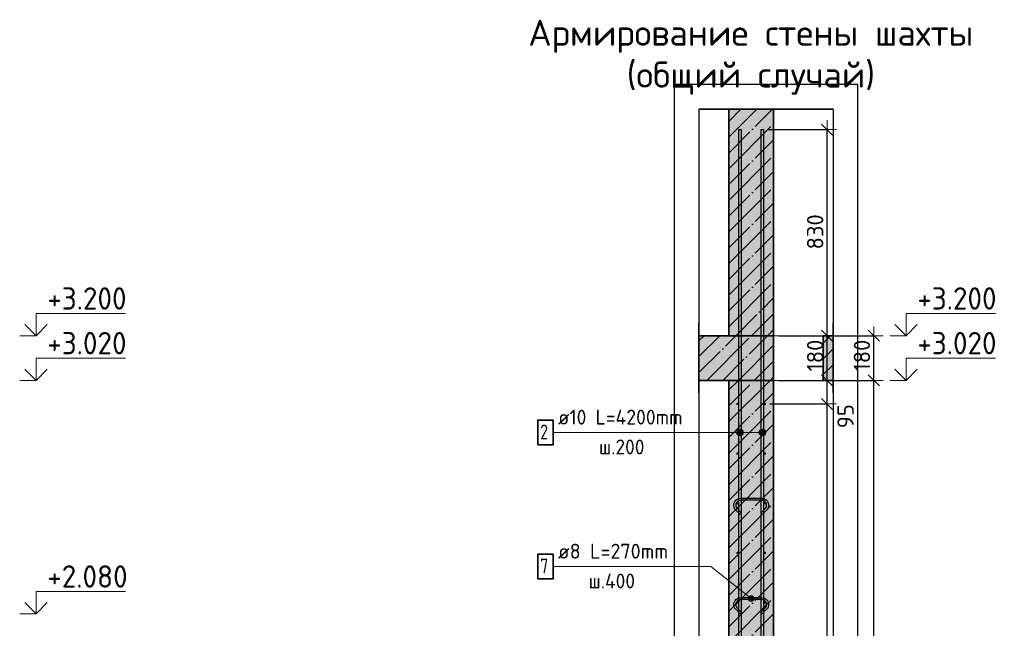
# Model space of a CAD drawing. Header units: millimetres. Extents: x -24871 to 40608, y -2869 to 48080.
# Tile 115 of 119: x 36642 to 40608, y 40112 to 42564. Entities that reach past the tile are written whole.
import ezdxf

# ---------------------------------------------------------------- set-up
doc = ezdxf.new("R2010")
doc.units = ezdxf.units.MM
doc.header["$PDMODE"] = 65
doc.linetypes.add('______11', pattern=[150, 120, -15, 0, -15])
doc.linetypes.add('______5', pattern=[330, 240, -30, 30, -30])
for name, color, linetype, lineweight in [('Standard', 7, 'Continuous', 25), ('Арм.стержн. вертикальными 1', 22, 'Continuous', 35), ('Арм.стержн.горизонт. 1', 180, 'Continuous', 35), ('Высотная отметки_ общее', 7, 'Continuous', 13), ('Размерная линия_ общее', 7, 'Continuous', 13)]:
    doc.layers.add(name, color=color, linetype=linetype, lineweight=lineweight)
doc.layers.add('Арм.стержн.Стяжки', color=7, linetype='Continuous', lineweight=35, true_color=0x501e0f)
doc.styles.add('ISOCPEUR', font='ISOCPEUR')
doc.dimstyles.new('DIMSTYLE_11', dxfattribs={"dimtxt": 66, "dimasz": 75, "dimexe": 0, "dimexo": 0, "dimgap": 33, "dimtad": 0, "dimdec": 0, "dimrnd": 5, "dimzin": 12, "dimdsep": 46, "dimtxsty": 'ISOCPEUR', "dimblk1": 'ALL_ML_STRICH', "dimblk2": 'ALL_ML_STRICH', "dimsah": 1, "dimcen": 0, "dimclrd": 7, "dimclre": 256, "dimclrt": 7, "dimadec": 0, "dimazin": 0, "dimtfac": 1, "dimtdec": 0, "dimtix": 1, "dimtmove": 2, "dimatfit": 3, "dimfxl": 0, "dimtvp": 1.2, "dimtzin": 0, "dimlwd": 0, "dimlwe": -3, "dimarcsym": 0})
doc.dimstyles.new('DIMSTYLE_4', dxfattribs={"dimtxt": 66, "dimasz": 75, "dimexe": 0, "dimexo": 0, "dimgap": 33, "dimtad": 2, "dimdec": 0, "dimrnd": 5, "dimzin": 12, "dimdsep": 46, "dimtxsty": 'ISOCPEUR', "dimblk1": 'ALL_ML_STRICH', "dimblk2": 'ALL_ML_STRICH', "dimsah": 1, "dimcen": 0, "dimclrd": 7, "dimclre": 256, "dimclrt": 7, "dimadec": 0, "dimazin": 0, "dimtfac": 1, "dimtdec": 0, "dimtix": 1, "dimtmove": 2, "dimatfit": 3, "dimfxl": 0, "dimtvp": 1.2, "dimtzin": 0, "dimlwd": 0, "dimlwe": -3, "dimarcsym": 0})
doc.dimstyles.new('DIMSTYLE_5', dxfattribs={"dimtxt": 66, "dimasz": 75, "dimexe": 0, "dimexo": 0, "dimgap": 33, "dimtad": 2, "dimdec": 0, "dimrnd": 5, "dimzin": 12, "dimdsep": 46, "dimtxsty": 'ISOCPEUR', "dimblk1": 'ALL_ML_STRICH', "dimblk2": 'ALL_ML_STRICH', "dimsah": 1, "dimcen": 0, "dimclrd": 7, "dimclre": 256, "dimclrt": 7, "dimadec": 0, "dimazin": 0, "dimtfac": 1, "dimtdec": 0, "dimtix": 1, "dimtmove": 2, "dimatfit": 3, "dimfxl": 0, "dimtzin": 0, "dimlwd": 0, "dimlwe": -3, "dimarcsym": 0})

# ---------------------------------------------------------------- blocks, each defined once
blk = doc.blocks.new('ALL_ML_STRICH')
at = {"color": 0, "linetype": 'ByBlock', "lineweight": -2}
for p, q in [((-1, 0), (0.5, 0)), ((-0.3, -0.3), (0.3, 0.3)), ((0, -0.5), (0, 0.5))]:
    blk.add_line(p, q, dxfattribs=at)
blk = doc.blocks.new('*D137')
at = {"layer": 'DEFPOINTS', "color": 7, "linetype": 'Continuous', "lineweight": 13, "transparency": 33554687}
for p in [(39800.4, 41110.9), (39678.4, 37920.9), (40082.4, 37920.9)]:
    blk.add_point(p, dxfattribs=at)
at = {"layer": 'Размерная линия_ общее', "color": 253, "linetype": 'Continuous', "lineweight": -2, "true_color": 0xa0a0a0, "transparency": 33554687}
for p, q in [((39820.4, 41110.9), (40082.4, 41110.9)), ((39698.4, 37920.9), (40082.4, 37920.9))]:
    blk.add_line(p, q, dxfattribs=at)
at = {"layer": 'Размерная линия_ общее', "color": 7, "linetype": 'Continuous', "lineweight": -2, "transparency": 33554687}
blk.add_line((40082.4, 37920.9), (40082.4, 41110.9), dxfattribs=at)
at = {"layer": 'Размерная линия_ общее', "color": 7, "linetype": 'Continuous', "lineweight": 13, "transparency": 33554687, "xscale": 75, "yscale": 75, "zscale": 75}
for p, rotation in [((40082.4, 41110.9), 90), ((40082.4, 37920.9), 270)]:
    blk.add_blockref('ALL_ML_STRICH', p, dxfattribs=dict(at, rotation=rotation))
at = {"layer": 'Размерная линия_ общее', "color": 7, "linetype": 'Continuous', "lineweight": 13, "transparency": 33554687, "insert": (40034.4, 39525.8), "char_height": 66, "width": 264, "attachment_point": 5, "rotation": 90, "style": 'ISOCPEUR'}
blk.add_mtext('\\A1;{3190}', dxfattribs=at)
blk = doc.blocks.new('*D138')
at = {"layer": 'DEFPOINTS', "color": 7, "linetype": 'Continuous', "lineweight": 13, "transparency": 33554687}
for p in [(39800.4, 41290.9), (39800.4, 41110.9), (40082.4, 41110.9)]:
    blk.add_point(p, dxfattribs=at)
at = {"layer": 'Размерная линия_ общее', "color": 253, "linetype": 'Continuous', "lineweight": -2, "true_color": 0xa0a0a0, "transparency": 33554687}
for p, q in [((39820.4, 41290.9), (40082.4, 41290.9)), ((39820.4, 41110.9), (40082.4, 41110.9))]:
    blk.add_line(p, q, dxfattribs=at)
at = {"layer": 'Размерная линия_ общее', "color": 7, "linetype": 'Continuous', "lineweight": -2, "transparency": 33554687}
blk.add_line((40082.4, 41110.9), (40082.4, 41290.9), dxfattribs=at)
at = {"layer": 'Размерная линия_ общее', "color": 7, "linetype": 'Continuous', "lineweight": 13, "transparency": 33554687, "xscale": 75, "yscale": 75, "zscale": 75}
for p, rotation in [((40082.4, 41290.9), 90), ((40082.4, 41110.9), 270)]:
    blk.add_blockref('ALL_ML_STRICH', p, dxfattribs=dict(at, rotation=rotation))
at = {"layer": 'Размерная линия_ общее', "color": 7, "linetype": 'Continuous', "lineweight": 13, "transparency": 33554687, "insert": (40034.4, 41210.8), "char_height": 66, "width": 198, "attachment_point": 5, "rotation": 90, "style": 'ISOCPEUR'}
blk.add_mtext('\\A1;{180}', dxfattribs=at)
blk = doc.blocks.new('COMPLEX_ELEVATIONDIM_6')
at = {"layer": 'Высотная отметки_ общее', "color": 7, "linetype": 'Continuous', "lineweight": 13, "transparency": 33554687}
for p, q in [((40212.4, 41290.9), (40212.4, 41380.9)), ((40212.4, 41380.9), (40572.4, 41380.9)), ((40212.4, 41290.9), (40167.4, 41335.9)), ((40212.4, 41290.9), (40257.4, 41335.9)), ((40212.4, 41290.9), (40146.3, 41290.9)), ((40212.4, 41290.9), (40212.4, 41290.9)), ((40212.4, 41290.9), (40212.4, 41290.9)), ((40212.4, 41290.9), (40212.4, 41290.9)), ((40212.4, 41290.9), (40212.4, 41290.9)), ((40212.4, 41110.9), (40212.4, 41200.9)), ((40212.4, 41200.9), (40572.4, 41200.9)), ((40212.4, 41110.9), (40167.4, 41155.9)), ((40212.4, 41110.9), (40257.4, 41155.9)), ((40212.4, 41110.9), (40146.3, 41110.9)), ((40212.4, 41110.9), (40212.4, 41110.9)), ((40212.4, 41110.9), (40212.4, 41110.9)), ((40212.4, 41110.9), (40212.4, 41110.9)), ((40212.4, 41110.9), (40212.4, 41110.9)), ((40212.4, 37920.9), (40212.4, 38010.9)), ((40212.4, 38010.9), (40572.4, 38010.9)), ((40212.4, 37920.9), (40167.4, 37965.9)), ((40212.4, 37920.9), (40257.4, 37965.9)), ((40212.4, 37920.9), (40212.4, 37920.9)), ((40212.4, 37920.9), (40212.4, 37920.9)), ((40212.4, 37920.9), (40212.4, 37920.9)), ((40212.4, 37920.9), (40212.4, 37920.9))]:
    blk.add_line(p, q, dxfattribs=at)
blk.add_lwpolyline([(40212.4, 37920.9), (40152.4, 37920.9), (40152.4, 37920.9), (40146.3, 37920.9)], dxfattribs=at)
at = {"layer": 'Высотная отметки_ общее', "color": 7, "linetype": 'Continuous', "lineweight": 13, "transparency": 33554687, "char_height": 90, "attachment_point": 7, "style": 'ISOCPEUR'}
for s, insert, width in [('\\W0.95;+3.200', (40257.4, 41395.9), 384.431), ('\\W0.95;+3.020', (40257.4, 41215.9), 384.431), ('\\W0.90;-0.170', (40257.4, 38025.9), 364.237)]:
    blk.add_mtext(s, dxfattribs=dict(at, insert=insert, width=width))
blk = doc.blocks.new('*D141')
at = {"layer": 'DEFPOINTS', "color": 7, "linetype": 'Continuous', "lineweight": 13, "transparency": 33554687}
for p in [(39643.4, 41015.9), (39643.4, 38015.9), (39893.8, 38015.9)]:
    blk.add_point(p, dxfattribs=at)
at = {"layer": 'Размерная линия_ общее', "color": 253, "linetype": 'Continuous', "lineweight": -2, "true_color": 0xa0a0a0, "transparency": 33554687}
for p, q in [((39663.4, 41015.9), (39893.8, 41015.9)), ((39663.4, 38015.9), (39893.8, 38015.9))]:
    blk.add_line(p, q, dxfattribs=at)
at = {"layer": 'Размерная линия_ общее', "color": 7, "linetype": 'Continuous', "lineweight": -2, "transparency": 33554687}
blk.add_line((39893.8, 38015.9), (39893.8, 41015.9), dxfattribs=at)
at = {"layer": 'Размерная линия_ общее', "color": 7, "linetype": 'Continuous', "lineweight": 13, "transparency": 33554687, "xscale": 75, "yscale": 75, "zscale": 75}
for p, rotation in [((39893.8, 41015.9), 90), ((39893.8, 38015.9), 270)]:
    blk.add_blockref('ALL_ML_STRICH', p, dxfattribs=dict(at, rotation=rotation))
at = {"layer": 'Размерная линия_ общее', "color": 7, "linetype": 'Continuous', "lineweight": 13, "transparency": 33554687, "insert": (39812.8, 39293.9), "char_height": 66, "width": 3.3, "attachment_point": 1, "rotation": 90, "line_spacing_factor": 0.60241, "style": 'ISOCPEUR'}
blk.add_mtext('\\W0.91;15х200=3000', dxfattribs=at)
blk = doc.blocks.new('*D142')
at = {"layer": 'DEFPOINTS', "color": 7, "linetype": 'Continuous', "lineweight": 13, "transparency": 33554687}
for p in [(39678.4, 41110.9), (39643.4, 41015.9), (39893.8, 41015.9)]:
    blk.add_point(p, dxfattribs=at)
at = {"layer": 'Размерная линия_ общее', "color": 253, "linetype": 'Continuous', "lineweight": -2, "true_color": 0xa0a0a0, "transparency": 33554687}
for p, q in [((39698.4, 41110.9), (39893.8, 41110.9)), ((39663.4, 41015.9), (39893.8, 41015.9))]:
    blk.add_line(p, q, dxfattribs=at)
at = {"layer": 'Размерная линия_ общее', "color": 7, "linetype": 'Continuous', "lineweight": -2, "transparency": 33554687}
blk.add_line((39893.8, 41015.9), (39893.8, 41110.9), dxfattribs=at)
at = {"layer": 'Размерная линия_ общее', "color": 7, "linetype": 'Continuous', "lineweight": 13, "transparency": 33554687, "xscale": 75, "yscale": 75, "zscale": 75}
for p, rotation in [((39893.8, 41110.9), 90), ((39893.8, 41015.9), 270)]:
    blk.add_blockref('ALL_ML_STRICH', p, dxfattribs=dict(at, rotation=rotation))
at = {"layer": 'Размерная линия_ общее', "color": 7, "linetype": 'Continuous', "lineweight": 13, "transparency": 33554687, "insert": (39968.5, 40966.6), "char_height": 66, "width": 132, "attachment_point": 5, "rotation": 90, "style": 'ISOCPEUR'}
blk.add_mtext('\\A1;{95}', dxfattribs=at)
blk = doc.blocks.new('*D143')
at = {"layer": 'DEFPOINTS', "color": 7, "linetype": 'Continuous', "lineweight": 13, "transparency": 33554687}
for p in [(39678.4, 41290.9), (39678.4, 41110.9), (39893.8, 41110.9)]:
    blk.add_point(p, dxfattribs=at)
at = {"layer": 'Размерная линия_ общее', "color": 253, "linetype": 'Continuous', "lineweight": -2, "true_color": 0xa0a0a0, "transparency": 33554687}
for p, q in [((39698.4, 41290.9), (39893.8, 41290.9)), ((39698.4, 41110.9), (39893.8, 41110.9))]:
    blk.add_line(p, q, dxfattribs=at)
at = {"layer": 'Размерная линия_ общее', "color": 7, "linetype": 'Continuous', "lineweight": -2, "transparency": 33554687}
blk.add_line((39893.8, 41110.9), (39893.8, 41290.9), dxfattribs=at)
at = {"layer": 'Размерная линия_ общее', "color": 7, "linetype": 'Continuous', "lineweight": 13, "transparency": 33554687, "xscale": 75, "yscale": 75, "zscale": 75}
for p, rotation in [((39893.8, 41290.9), 90), ((39893.8, 41110.9), 270)]:
    blk.add_blockref('ALL_ML_STRICH', p, dxfattribs=dict(at, rotation=rotation))
at = {"layer": 'Размерная линия_ общее', "color": 7, "linetype": 'Continuous', "lineweight": 13, "transparency": 33554687, "insert": (39845.8, 41210.8), "char_height": 66, "width": 198, "attachment_point": 5, "rotation": 90, "style": 'ISOCPEUR'}
blk.add_mtext('\\A1;{180}', dxfattribs=at)
blk = doc.blocks.new('*D144')
at = {"layer": 'DEFPOINTS', "color": 7, "linetype": 'Continuous', "lineweight": 13, "transparency": 33554687}
for p in [(39638.4, 42120.9), (39678.4, 41290.9), (39893.8, 41290.9)]:
    blk.add_point(p, dxfattribs=at)
at = {"layer": 'Размерная линия_ общее', "color": 253, "linetype": 'Continuous', "lineweight": -2, "true_color": 0xa0a0a0, "transparency": 33554687}
for p, q in [((39658.4, 42120.9), (39893.8, 42120.9)), ((39698.4, 41290.9), (39893.8, 41290.9))]:
    blk.add_line(p, q, dxfattribs=at)
at = {"layer": 'Размерная линия_ общее', "color": 7, "linetype": 'Continuous', "lineweight": -2, "transparency": 33554687}
blk.add_line((39893.8, 41290.9), (39893.8, 42120.9), dxfattribs=at)
at = {"layer": 'Размерная линия_ общее', "color": 7, "linetype": 'Continuous', "lineweight": 13, "transparency": 33554687, "xscale": 75, "yscale": 75, "zscale": 75}
for p, rotation in [((39893.8, 42120.9), 90), ((39893.8, 41290.9), 270)]:
    blk.add_blockref('ALL_ML_STRICH', p, dxfattribs=dict(at, rotation=rotation))
at = {"layer": 'Размерная линия_ общее', "color": 7, "linetype": 'Continuous', "lineweight": 13, "transparency": 33554687, "insert": (39845.8, 41709.2), "char_height": 66, "width": 198, "attachment_point": 5, "rotation": 90, "style": 'ISOCPEUR'}
blk.add_mtext('\\A1;{830}', dxfattribs=at)
blk = doc.blocks.new('COMPLEX_ELEVATIONDIM_12')
at = {"layer": 'Высотная отметки_ общее', "color": 7, "linetype": 'Continuous', "lineweight": 13, "transparency": 33554687}
for p, q in [((36708.3, 41290.9), (36708.3, 41380.9)), ((36708.3, 41380.9), (37068.3, 41380.9)), ((36708.3, 41290.9), (36663.3, 41335.9)), ((36708.3, 41290.9), (36753.3, 41335.9)), ((36708.3, 41290.9), (36642.1, 41290.9)), ((36708.3, 41290.9), (36708.3, 41290.9)), ((36708.3, 41290.9), (36708.3, 41290.9)), ((36708.3, 41290.9), (36708.3, 41290.9)), ((36708.3, 41290.9), (36708.3, 41290.9)), ((36708.3, 41110.9), (36708.3, 41200.9)), ((36708.3, 41200.9), (37068.3, 41200.9)), ((36708.3, 41110.9), (36663.3, 41155.9)), ((36708.3, 41110.9), (36753.3, 41155.9)), ((36708.3, 41110.9), (36642.1, 41110.9)), ((36708.3, 41110.9), (36708.3, 41110.9)), ((36708.3, 41110.9), (36708.3, 41110.9)), ((36708.3, 41110.9), (36708.3, 41110.9)), ((36708.3, 41110.9), (36708.3, 41110.9)), ((36708.3, 40170.9), (36708.3, 40260.9)), ((36708.3, 40260.9), (37068.3, 40260.9)), ((36708.3, 40170.9), (36663.3, 40215.9)), ((36708.3, 40170.9), (36753.3, 40215.9)), ((36708.3, 40170.9), (36642.1, 40170.9)), ((36708.3, 40170.9), (36708.3, 40170.9)), ((36708.3, 40170.9), (36708.3, 40170.9)), ((36708.3, 40170.9), (36708.3, 40170.9)), ((36708.3, 40170.9), (36708.3, 40170.9)), ((36708.3, 37920.9), (36708.3, 38010.9)), ((36708.3, 38010.9), (37068.3, 38010.9)), ((36708.3, 37920.9), (36663.3, 37965.9)), ((36708.3, 37920.9), (36753.3, 37965.9)), ((36708.3, 37920.9), (36708.3, 37920.9)), ((36708.3, 37920.9), (36708.3, 37920.9)), ((36708.3, 37920.9), (36708.3, 37920.9)), ((36708.3, 37920.9), (36708.3, 37920.9))]:
    blk.add_line(p, q, dxfattribs=at)
blk.add_lwpolyline([(36708.3, 37920.9), (36648.3, 37920.9), (36648.3, 37920.9), (36642.1, 37920.9)], dxfattribs=at)
at = {"layer": 'Высотная отметки_ общее', "color": 7, "linetype": 'Continuous', "lineweight": 13, "transparency": 33554687, "char_height": 90, "attachment_point": 7, "style": 'ISOCPEUR'}
for s, insert, width in [('\\W0.95;+3.200', (36753.3, 41395.9), 384.431), ('\\W0.95;+3.020', (36753.3, 41215.9), 384.431), ('\\W0.95;+2.080', (36753.3, 40275.9), 384.431), ('\\W0.90;-0.170', (36753.3, 38025.9), 364.237)]:
    blk.add_mtext(s, dxfattribs=dict(at, insert=insert, width=width))

msp = doc.modelspace()

# ---------------------------------------------------------------- hatches: boundary and pattern name
at = {"layer": 'Standard', "linetype": 'Continuous', "lineweight": -3, "transparency": 33554687}
for color, points in [(7, [(39498.4, 41290.9), (39678.4, 41290.9), (39678.4, 42202.9), (39498.4, 42202.9)]), (9, [(39678.4, 41110.9), (39678.4, 41290.9), (39378.1, 41290.9), (39378.1, 41110.9)]), (7, [(39678.4, 41110.9), (39498.4, 41110.9), (39498.4, 37920.9), (39678.4, 37920.9)])]:
    msp.add_hatch(color=color, dxfattribs=at).paths.add_polyline_path(points)
at = {"layer": 'Standard', "linetype": '______5', "lineweight": -3, "transparency": 33554687}
msp.add_hatch(color=9, dxfattribs=at).paths.add_polyline_path([(39878.4, 41290.9), (39878.4, 41110.9), (39918.1, 41110.9), (39918.1, 41290.9)])
at = {"layer": 'Арм.стержн. вертикальными 1', "linetype": 'Continuous', "lineweight": 13, "transparency": 33554687}
for points in [[(39531.8, 40894), (39531.8, 40907.5), (39529.9, 40900.8)], [(39531.8, 40907.5), (39536.6, 40889.1), (39536.6, 40912.4)], [(39531.8, 40907.5), (39531.8, 40894), (39536.6, 40889.1)], [(39536.6, 40912.4), (39543.4, 40887.3), (39543.4, 40914.3)], [(39536.6, 40912.4), (39536.6, 40889.1), (39543.4, 40887.3)], [(39543.4, 40914.3), (39543.4, 40887.3), (39550.1, 40889.1)], [(39543.4, 40914.3), (39550.1, 40889.1), (39550.1, 40912.4)], [(39550.1, 40912.4), (39550.1, 40889.1), (39555, 40894)], [(39550.1, 40912.4), (39555, 40894), (39555, 40907.5)], [(39555, 40907.5), (39555, 40894), (39556.9, 40900.8)], [(39621.8, 40894), (39621.8, 40907.5), (39619.9, 40900.8)], [(39621.8, 40907.5), (39626.6, 40889.1), (39626.6, 40912.4)], [(39621.8, 40907.5), (39621.8, 40894), (39626.6, 40889.1)], [(39626.6, 40912.4), (39633.4, 40887.3), (39633.4, 40914.3)], [(39626.6, 40912.4), (39626.6, 40889.1), (39633.4, 40887.3)], [(39633.4, 40914.3), (39633.4, 40887.3), (39640.1, 40889.1)], [(39633.4, 40914.3), (39640.1, 40889.1), (39640.1, 40912.4)], [(39640.1, 40912.4), (39640.1, 40889.1), (39645, 40894)], [(39640.1, 40912.4), (39645, 40894), (39645, 40907.5)], [(39645, 40907.5), (39645, 40894), (39646.9, 40900.8)]]:
    msp.add_hatch(color=7, dxfattribs=at).paths.add_polyline_path(points)
at = {"layer": 'Арм.стержн.горизонт. 1', "linetype": 'Continuous', "lineweight": 50, "transparency": 33554687}
for points in [[(39538.4, 41015.9), (39538, 41017.9), (39536.9, 41019.5), (39535.3, 41020.6), (39533.4, 41020.9), (39531.5, 41020.6), (39529.8, 41019.5), (39528.7, 41017.9), (39528.4, 41015.9), (39528.7, 41014), (39529.8, 41012.4), (39531.5, 41011.3), (39533.4, 41010.9), (39535.3, 41011.3), (39536.9, 41012.4), (39538, 41014)], [(39648.4, 41015.9), (39648, 41017.9), (39646.9, 41019.5), (39645.3, 41020.6), (39643.4, 41020.9), (39641.5, 41020.6), (39639.8, 41019.5), (39638.7, 41017.9), (39638.4, 41015.9), (39638.7, 41014), (39639.8, 41012.4), (39641.5, 41011.3), (39643.4, 41010.9), (39645.3, 41011.3), (39646.9, 41012.4), (39648, 41014)], [(39538.4, 40815.9), (39538, 40817.9), (39536.9, 40819.5), (39535.3, 40820.6), (39533.4, 40820.9), (39531.5, 40820.6), (39529.8, 40819.5), (39528.7, 40817.9), (39528.4, 40815.9), (39528.7, 40814), (39529.8, 40812.4), (39531.5, 40811.3), (39533.4, 40810.9), (39535.3, 40811.3), (39536.9, 40812.4), (39538, 40814)], [(39648.4, 40815.9), (39648, 40817.9), (39646.9, 40819.5), (39645.3, 40820.6), (39643.4, 40820.9), (39641.5, 40820.6), (39639.8, 40819.5), (39638.7, 40817.9), (39638.4, 40815.9), (39638.7, 40814), (39639.8, 40812.4), (39641.5, 40811.3), (39643.4, 40810.9), (39645.3, 40811.3), (39646.9, 40812.4), (39648, 40814)], [(39538.4, 40615.9), (39538, 40617.9), (39536.9, 40619.5), (39535.3, 40620.6), (39533.4, 40620.9), (39531.5, 40620.6), (39529.8, 40619.5), (39528.7, 40617.9), (39528.4, 40615.9), (39528.7, 40614), (39529.8, 40612.4), (39531.5, 40611.3), (39533.4, 40610.9), (39535.3, 40611.3), (39536.9, 40612.4), (39538, 40614)], [(39648.4, 40615.9), (39648, 40617.9), (39646.9, 40619.5), (39645.3, 40620.6), (39643.4, 40620.9), (39641.5, 40620.6), (39639.8, 40619.5), (39638.7, 40617.9), (39638.4, 40615.9), (39638.7, 40614), (39639.8, 40612.4), (39641.5, 40611.3), (39643.4, 40610.9), (39645.3, 40611.3), (39646.9, 40612.4), (39648, 40614)], [(39538.4, 40415.9), (39538, 40417.9), (39536.9, 40419.5), (39535.3, 40420.6), (39533.4, 40420.9), (39531.5, 40420.6), (39529.8, 40419.5), (39528.7, 40417.9), (39528.4, 40415.9), (39528.7, 40414), (39529.8, 40412.4), (39531.5, 40411.3), (39533.4, 40410.9), (39535.3, 40411.3), (39536.9, 40412.4), (39538, 40414)], [(39648.4, 40415.9), (39648, 40417.9), (39646.9, 40419.5), (39645.3, 40420.6), (39643.4, 40420.9), (39641.5, 40420.6), (39639.8, 40419.5), (39638.7, 40417.9), (39638.4, 40415.9), (39638.7, 40414), (39639.8, 40412.4), (39641.5, 40411.3), (39643.4, 40410.9), (39645.3, 40411.3), (39646.9, 40412.4), (39648, 40414)], [(39538.4, 40215.9), (39538, 40217.9), (39536.9, 40219.5), (39535.3, 40220.6), (39533.4, 40220.9), (39531.5, 40220.6), (39529.8, 40219.5), (39528.7, 40217.9), (39528.4, 40215.9), (39528.7, 40214), (39529.8, 40212.4), (39531.5, 40211.3), (39533.4, 40210.9), (39535.3, 40211.3), (39536.9, 40212.4), (39538, 40214)], [(39648.4, 40215.9), (39648, 40217.9), (39646.9, 40219.5), (39645.3, 40220.6), (39643.4, 40220.9), (39641.5, 40220.6), (39639.8, 40219.5), (39638.7, 40217.9), (39638.4, 40215.9), (39638.7, 40214), (39639.8, 40212.4), (39641.5, 40211.3), (39643.4, 40210.9), (39645.3, 40211.3), (39646.9, 40212.4), (39648, 40214)]]:
    msp.add_hatch(color=4, dxfattribs=at).paths.add_polyline_path(points)
at = {"layer": 'Арм.стержн.Стяжки', "linetype": 'Continuous', "lineweight": 13, "transparency": 33554687}
for points in [[(39577.3, 40233.6), (39584.3, 40242.4), (39579.6, 40238.9)], [(39584.3, 40242.4), (39577.3, 40233.6), (39577.9, 40227.9)], [(39584.3, 40242.4), (39577.9, 40227.9), (39590, 40243)], [(39590, 40243), (39577.9, 40227.9), (39581.4, 40223.1)], [(39590, 40243), (39581.4, 40223.1), (39595.4, 40240.7)], [(39595.4, 40240.7), (39581.4, 40223.1), (39586.7, 40220.9)], [(39595.4, 40240.7), (39586.7, 40220.9), (39598.8, 40236)], [(39598.8, 40236), (39586.7, 40220.9), (39592.4, 40221.5)], [(39598.8, 40236), (39592.4, 40221.5), (39599.4, 40230.3)], [(39599.4, 40230.3), (39592.4, 40221.5), (39597.2, 40224.9)]]:
    msp.add_hatch(color=7, dxfattribs=at).paths.add_polyline_path(points)

# ---------------------------------------------------------------- linework, layer by layer
at = {"color": 52, "linetype": 'Continuous', "lineweight": -3, "transparency": 33554687}
for p, q in [((39378.1, 42202.9), (39378.1, 37786)), ((39378.1, 42202.9), (39378.1, 37786)), ((39918.1, 42202.9), (39378.1, 42202.9)), ((39378.1, 42202.9), (39918.1, 42202.9)), ((39918.1, 42202.9), (39918.1, 37786)), ((39918.1, 42202.9), (39918.1, 37786))]:
    msp.add_line(p, q, dxfattribs=at)
at = {"layer": 'Standard', "color": 7, "linetype": 'Continuous', "lineweight": 25, "transparency": 33554687}
for p, q in [((39728.4, 42202.9), (39448.4, 42202.9)), ((39378.1, 41060.9), (39378.1, 41340.9)), ((39918.1, 41060.9), (39918.1, 41340.9))]:
    msp.add_line(p, q, dxfattribs=at)
at = {"layer": 'Standard', "color": 253, "linetype": '______11', "lineweight": -3, "true_color": 0xababab, "transparency": 33554687}
for p, q in [((39498.4, 42026.8), (39674.5, 42202.9)), ((39498.4, 42154.1), (39547.2, 42202.9)), ((39498.4, 41899.5), (39678.4, 42079.5)), ((39498.4, 41772.2), (39678.4, 41952.2)), ((39498.4, 41645), (39678.4, 41825)), ((39498.4, 41517.7), (39678.4, 41697.7)), ((39498.4, 41390.4), (39678.4, 41570.4)), ((39526.2, 41290.9), (39678.4, 41443.1)), ((39378.1, 41270.2), (39398.9, 41290.9)), ((39378.1, 41142.9), (39526.2, 41290.9)), ((39473.5, 41110.9), (39653.5, 41290.9)), ((39653.5, 41290.9), (39678.4, 41315.8)), ((39878.4, 41261.3), (39908, 41290.9)), ((39600.7, 41110.9), (39678.4, 41188.6)), ((39878.4, 41134), (39918.1, 41173.8)), ((39498.4, 41008.6), (39600.7, 41110.9)), ((39498.4, 40881.3), (39678.4, 41061.3)), ((39498.4, 40754), (39678.4, 40934)), ((39498.4, 40626.7), (39678.4, 40806.7)), ((39498.4, 40499.4), (39678.4, 40679.4)), ((39498.4, 40372.2), (39678.4, 40552.2)), ((39498.4, 40244.9), (39678.4, 40424.9)), ((39498.4, 40117.6), (39678.4, 40297.6)), ((39498.4, 39990.3), (39678.4, 40170.3))]:
    msp.add_line(p, q, dxfattribs=at)
at = {"layer": 'Standard', "color": 253, "linetype": '______5', "lineweight": -3, "true_color": 0xababab, "transparency": 33554687}
for p, q in [((39498.4, 42090.4), (39610.9, 42202.9)), ((39498.4, 41963.2), (39678.4, 42143.2)), ((39498.4, 41835.9), (39678.4, 42015.9)), ((39498.4, 41708.6), (39678.4, 41888.6)), ((39498.4, 41581.3), (39678.4, 41761.3)), ((39498.4, 41454), (39678.4, 41634)), ((39498.4, 41326.8), (39678.4, 41506.8)), ((39589.8, 41290.9), (39678.4, 41379.5)), ((39378.1, 41206.5), (39462.5, 41290.9)), ((39409.8, 41110.9), (39589.8, 41290.9)), ((39537.1, 41110.9), (39678.4, 41252.2)), ((39878.4, 41197.6), (39918.1, 41237.4)), ((39664.4, 41110.9), (39678.4, 41124.9)), ((39498.4, 40944.9), (39664.4, 41110.9)), ((39498.4, 41072.2), (39537.1, 41110.9)), ((39498.4, 40817.6), (39678.4, 40997.6)), ((39498.4, 40690.4), (39678.4, 40870.4)), ((39498.4, 40563.1), (39678.4, 40743.1)), ((39498.4, 40435.8), (39678.4, 40615.8)), ((39498.4, 40308.5), (39678.4, 40488.5)), ((39498.4, 40181.2), (39678.4, 40361.2)), ((39498.4, 40054), (39678.4, 40234))]:
    msp.add_line(p, q, dxfattribs=at)
at = {"layer": 'Standard', "color": 7, "linetype": 'Continuous', "lineweight": 35, "transparency": 33554687}
for p, q in [((39498.4, 42202.9), (39498.4, 41290.9)), ((39678.4, 41290.9), (39678.4, 42202.9)), ((39498.4, 41290.9), (39378.1, 41290.9)), ((39498.4, 41290.9), (39678.4, 41290.9)), ((39678.4, 41110.9), (39678.4, 41290.9)), ((39878.4, 41290.9), (39878.4, 41110.9)), ((39918.1, 41290.9), (39878.4, 41290.9)), ((39378.1, 41110.9), (39498.4, 41110.9)), ((39678.4, 41110.9), (39498.4, 41110.9)), ((39498.4, 41110.9), (39498.4, 37920.9)), ((39678.4, 37920.9), (39678.4, 41110.9)), ((39878.4, 41110.9), (39918.1, 41110.9))]:
    msp.add_line(p, q, dxfattribs=at)
at = {"layer": 'Standard', "color": 7, "linetype": 'Continuous', "lineweight": 13, "transparency": 33554687}
for p, q in [((39678.4, 41290.9), (39498.4, 41290.9)), ((39498.4, 41110.9), (39678.4, 41110.9))]:
    msp.add_line(p, q, dxfattribs=at)
at = {"layer": 'Standard', "color": 7, "linetype": 'Continuous', "lineweight": 18, "transparency": 33554687}
for p, q in [((39878.4, 41290.9), (39678.4, 41290.9)), ((39678.4, 41110.9), (39878.4, 41110.9))]:
    msp.add_line(p, q, dxfattribs=at)
at = {"layer": 'Standard', "color": 7, "linetype": 'Continuous', "lineweight": 25, "transparency": 33554687}
msp.add_lwpolyline([(39278.1, 37686), (40018.1, 37686), (40018.1, 42302.9), (39278.1, 42302.9), (39278.1, 37686)], dxfattribs=at)
at = {"layer": 'Арм.стержн. вертикальными 1', "color": 7, "linetype": 'Continuous', "lineweight": 13, "transparency": 33554687}
for p, q in [((38790.4, 40900.8), (39394.4, 40900.8)), ((39394.4, 40900.8), (39543.4, 40900.8)), ((39394.4, 40900.8), (39633.4, 40900.8)), ((39529.9, 40900.8), (39529.9, 40900.8)), ((39543.4, 40914.3), (39543.4, 40914.3)), ((39543.4, 40887.3), (39543.4, 40887.3)), ((39556.9, 40900.8), (39556.9, 40900.8)), ((39619.9, 40900.8), (39619.9, 40900.8)), ((39633.4, 40914.3), (39633.4, 40914.3)), ((39633.4, 40887.3), (39633.4, 40887.3)), ((39646.9, 40900.8), (39646.9, 40900.8))]:
    msp.add_line(p, q, dxfattribs=at)
at = {"layer": 'Арм.стержн. вертикальными 1', "color": 4, "linetype": 'Continuous', "lineweight": 25, "transparency": 33554687}
for points in [[(39538.4, 37920.9), (39538.4, 42120.9), (39548.4, 42120.9), (39548.4, 37920.9), (39538.4, 37920.9)], [(39628.4, 37920.9), (39628.4, 42120.9), (39638.4, 42120.9), (39638.4, 37920.9), (39628.4, 37920.9)]]:
    msp.add_lwpolyline(points, dxfattribs=at)
at = {"layer": 'Арм.стержн. вертикальными 1', "color": 7, "linetype": 'Continuous', "lineweight": 35, "transparency": 33554687}
msp.add_lwpolyline([(38728.4, 40850.8), (38790.4, 40850.8), (38790.4, 40950.8), (38728.4, 40950.8), (38728.4, 40850.8)], dxfattribs=at)
at = {"layer": 'Арм.стержн. вертикальными 1', "color": 7, "linetype": 'Continuous', "lineweight": 13, "transparency": 33554687}
for centre in [(39543.4, 40900.8), (39633.4, 40900.8)]:
    msp.add_circle(centre, 13.5, dxfattribs=at)
at = {"layer": 'Арм.стержн.горизонт. 1', "color": 52, "linetype": 'Continuous', "lineweight": 25, "transparency": 33554687}
for p, q in [((39498.4, 41110.9), (39498.4, 41110.9)), ((39678.4, 41110.9), (39678.4, 41110.9))]:
    msp.add_line(p, q, dxfattribs=at)
at = {"layer": 'Арм.стержн.Стяжки', "color": 7, "linetype": 'Continuous', "lineweight": 13, "transparency": 33554687}
for p, q in [((38790.4, 40360.8), (39426.4, 40360.8)), ((39426.4, 40360.8), (39588.4, 40231.9)), ((39579.6, 40238.9), (39579.6, 40238.9)), ((39581.4, 40223.1), (39581.4, 40223.1)), ((39595.4, 40240.7), (39595.4, 40240.7)), ((39597.2, 40224.9), (39597.2, 40224.9))]:
    msp.add_line(p, q, dxfattribs=at)
at = {"layer": 'Арм.стержн.Стяжки', "color": 40, "linetype": 'Continuous', "lineweight": 25, "transparency": 33554687}
for points in [[(39626.9, 40576.2), (39644.8, 40594.1), (39646, 40595.5), (39647.1, 40597), (39648.1, 40598.6), (39648.8, 40600.3), (39649.5, 40602), (39649.9, 40603.8), (39650.2, 40605.7), (39650.4, 40607.6), (39650.4, 40608.7), (39649.9, 40612.3), (39648.7, 40616), (39646.8, 40619.3), (39644.5, 40622.1), (39641.8, 40624.4), (39638.4, 40626.2), (39634.7, 40627.4), (39631.1, 40627.9), (39545.6, 40627.9), (39542, 40627.4), (39538.3, 40626.2), (39535, 40624.4), (39532.2, 40622.1), (39530, 40619.3), (39528.1, 40616), (39526.9, 40612.3), (39526.4, 40608.7), (39526.4, 40607.6), (39526.5, 40605.7), (39526.8, 40603.8), (39527.3, 40602), (39527.9, 40600.3), (39528.7, 40598.6), (39529.6, 40597), (39530.7, 40595.5), (39532, 40594.1), (39549.8, 40576.2), (39544.2, 40570.6), (39526.1, 40588.6), (39524.4, 40590.5), (39522.9, 40592.6), (39521.6, 40594.9), (39520.5, 40597.2), (39519.6, 40599.6), (39519, 40602.2), (39518.5, 40604.8), (39518.4, 40607.3), (39518.4, 40609.3), (39519, 40614.1), (39520.7, 40619.2), (39523.3, 40623.9), (39526.6, 40627.8), (39530.4, 40631), (39535.1, 40633.6), (39540.2, 40635.3), (39545, 40635.9), (39631.7, 40635.9), (39636.6, 40635.3), (39641.6, 40633.6), (39646.3, 40631), (39650.2, 40627.8), (39653.4, 40623.9), (39656, 40619.2), (39657.7, 40614.1), (39658.4, 40609.3), (39658.4, 40607.3), (39658.2, 40604.8), (39657.8, 40602.2), (39657.1, 40599.6), (39656.2, 40597.2), (39655.1, 40594.9), (39653.8, 40592.6), (39652.3, 40590.5), (39650.6, 40588.6), (39632.6, 40570.6), (39626.9, 40576.2)], [(39626.9, 40176.2), (39644.8, 40194.1), (39646, 40195.5), (39647.1, 40197), (39648.1, 40198.6), (39648.8, 40200.3), (39649.5, 40202), (39649.9, 40203.8), (39650.2, 40205.7), (39650.4, 40207.6), (39650.4, 40208.7), (39649.9, 40212.3), (39648.7, 40216), (39646.8, 40219.3), (39644.5, 40222.1), (39641.8, 40224.4), (39638.4, 40226.2), (39634.7, 40227.4), (39631.1, 40227.9), (39545.6, 40227.9), (39542, 40227.4), (39538.3, 40226.2), (39535, 40224.4), (39532.2, 40222.1), (39530, 40219.3), (39528.1, 40216), (39526.9, 40212.3), (39526.4, 40208.7), (39526.4, 40207.6), (39526.5, 40205.7), (39526.8, 40203.8), (39527.3, 40202), (39527.9, 40200.3), (39528.7, 40198.6), (39529.6, 40197), (39530.7, 40195.5), (39532, 40194.1), (39549.8, 40176.2), (39544.2, 40170.6), (39526.1, 40188.6), (39524.4, 40190.5), (39522.9, 40192.6), (39521.6, 40194.9), (39520.5, 40197.2), (39519.6, 40199.6), (39519, 40202.2), (39518.5, 40204.8), (39518.4, 40207.3), (39518.4, 40209.3), (39519, 40214.1), (39520.7, 40219.2), (39523.3, 40223.9), (39526.6, 40227.8), (39530.4, 40231), (39535.1, 40233.6), (39540.2, 40235.3), (39545, 40235.9), (39631.7, 40235.9), (39636.6, 40235.3), (39641.6, 40233.6), (39646.3, 40231), (39650.2, 40227.8), (39653.4, 40223.9), (39656, 40219.2), (39657.7, 40214.1), (39658.4, 40209.3), (39658.4, 40207.3), (39658.2, 40204.8), (39657.8, 40202.2), (39657.1, 40199.6), (39656.2, 40197.2), (39655.1, 40194.9), (39653.8, 40192.6), (39652.3, 40190.5), (39650.6, 40188.6), (39632.6, 40170.6), (39626.9, 40176.2)]]:
    msp.add_lwpolyline(points, dxfattribs=at)
at = {"layer": 'Арм.стержн.Стяжки', "color": 7, "linetype": 'Continuous', "lineweight": 35, "transparency": 33554687}
msp.add_lwpolyline([(38728.4, 40310.8), (38790.4, 40310.8), (38790.4, 40410.8), (38728.4, 40410.8), (38728.4, 40310.8)], dxfattribs=at)
at = {"layer": 'Арм.стержн.Стяжки', "color": 7, "linetype": 'Continuous', "lineweight": 13, "transparency": 33554687}
msp.add_circle((39588.4, 40231.9), 11.3, dxfattribs=at)

# ---------------------------------------------------------------- block references
at = {"layer": 'Высотная отметки_ общее', "color": 7, "linetype": 'Continuous', "lineweight": 13, "transparency": 33554687}
for name in ['COMPLEX_ELEVATIONDIM_12', 'COMPLEX_ELEVATIONDIM_6']:
    msp.add_blockref(name, (0, 0), dxfattribs=at)

# ---------------------------------------------------------------- texts
at = {"layer": 'Standard', "color": 7, "linetype": 'Continuous', "lineweight": 13, "transparency": 33554687, "insert": (39587.1, 42563.8), "char_height": 105, "width": 1834.088, "attachment_point": 2, "line_spacing_factor": 0.963855}
msp.add_mtext('\\A1;{\\fISOCPEUR|i0|b0;\\H105.000000;\\W1.000000;\\C7;Армирование стены шахты}\\P{\\fISOCPEUR|i0|b0;\\H105.000000;\\W1.000000;\\C7;(общий случай)}\\P', dxfattribs=at)
at = {"layer": 'Арм.стержн. вертикальными 1', "color": 7, "linetype": 'Continuous', "lineweight": 25, "transparency": 33554687, "char_height": 60, "attachment_point": 7, "style": 'ISOCPEUR'}
for s, insert, width in [('\\W0.96;ø10 L=4200mm ', (38810.4, 40932.8), 592.53), ('\\W0.78;2', (38738.4, 40872.8), 65.281), ('\\W0.95;ш.200 ', (38975.4, 40812.8), 262.399)]:
    msp.add_mtext(s, dxfattribs=dict(at, insert=insert, width=width))
at = {"layer": 'Арм.стержн.Стяжки', "color": 7, "linetype": 'Continuous', "lineweight": 25, "transparency": 33554687, "char_height": 60, "attachment_point": 7, "style": 'ISOCPEUR'}
for s, insert, width in [('\\W0.98;ø8 L=270mm ', (38810.4, 40392.8), 515.053), ('\\W0.78;7', (38738.4, 40332.8), 65.281), ('\\W0.95;ш.400 ', (38933.4, 40272.8), 268.447)]:
    msp.add_mtext(s, dxfattribs=dict(at, insert=insert, width=width))

# ---------------------------------------------------------------- dimensions: what is measured, and where the dimension line sits
at = {"layer": 'Размерная линия_ общее', "color": 7, "linetype": 'Continuous', "lineweight": 13, "transparency": 33554687}
for base, p1, p2, dimstyle, picture, middle in [((39893.8, 42120.9), (39698.4, 41290.9), (39658.4, 42120.9), 'DIMSTYLE_5', '*D144', (39845.8, 41709.2)), ((39893.8, 41290.9), (39698.4, 41110.9), (39698.4, 41290.9), 'DIMSTYLE_4', '*D143', (39845.8, 41210.8)), ((40082.4, 41290.9), (39820.4, 41110.9), (39820.4, 41290.9), 'DIMSTYLE_4', '*D138', (40034.4, 41210.8)), ((39893.8, 41110.9), (39663.4, 41015.9), (39698.4, 41110.9), 'DIMSTYLE_11', '*D142', (39968.5, 40966.6)), ((40082.4, 41110.9), (39698.4, 37920.9), (39820.4, 41110.9), 'DIMSTYLE_5', '*D137', (40034.4, 39525.8))]:
    dim = msp.add_linear_dim(base=base, p1=p1, p2=p2, angle=90, dimstyle=dimstyle, override={"dimpost": '<>', "dimclrd": 7, "dimclre": 253, "dimclrt": 7, "dimlwd": 0, "dimlwe": 65533}, dxfattribs=at)
    dim.commit()
    dim.dimension.update_dxf_attribs({"geometry": picture, "text_midpoint": middle, "dimtype": 160})
dim = msp.add_linear_dim(base=(39893.8, 41015.9), p1=(39663.4, 38015.9), p2=(39663.4, 41015.9), angle=90, text='\\W0.91;15х200=3000', dimstyle='DIMSTYLE_5', override={"dimpost": '<>', "dimclrd": 7, "dimclre": 253, "dimclrt": 7, "dimlwd": 0, "dimlwe": 65533}, dxfattribs=at)
dim.commit()
dim.dimension.update_dxf_attribs({"geometry": '*D141', "text_midpoint": (39860.8, 39515.9), "dimtype": 160})

doc.saveas('drawing.dxf')
